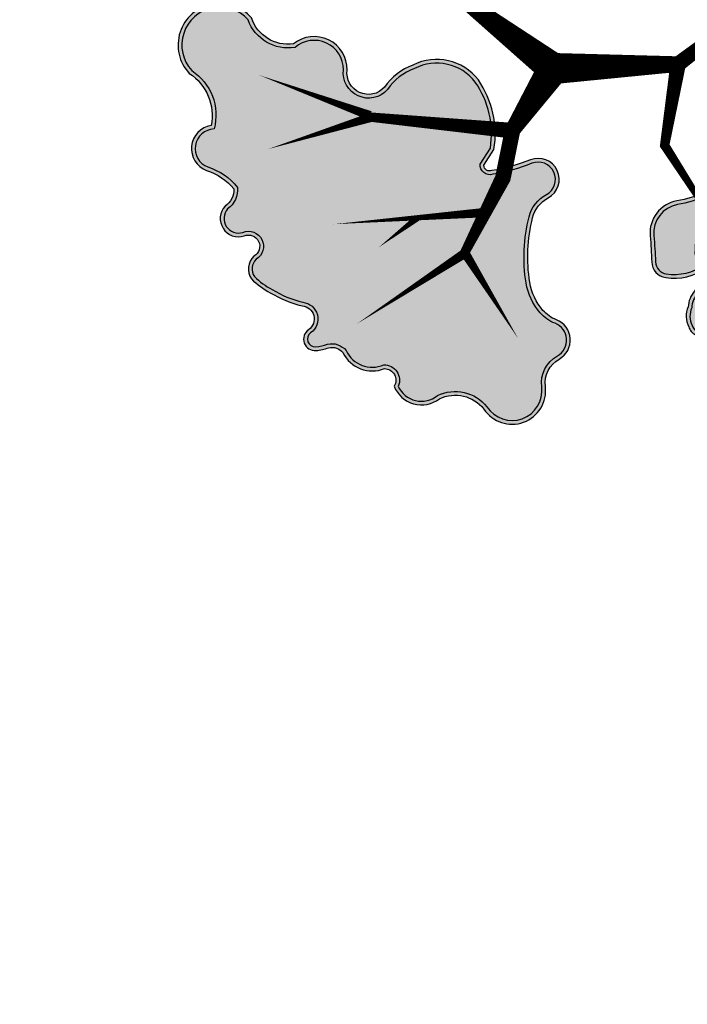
# Model space of a CAD drawing. Header units: metres. Extents: x 32353251 to 32353583, y 5707748 to 5708004.
# Tile 21 of 164: x 32353314 to 32353326, y 5707900 to 5707917. Entities that reach past the tile are written whole.
import ezdxf

# ---------------------------------------------------------------- set-up
doc = ezdxf.new("R2010")
doc.units = ezdxf.units.M
doc.header["$LTSCALE"] = 0.75
doc.layers.get('0').update_dxf_attribs({"linetype": 'CONTINUOUS'})
for name, color, linetype, transparency in [('10414944$0$PF-Krone', 33, 'CONTINUOUS', 0.7), ('10414944$0$PF-Krone_SOL', 70, 'CONTINUOUS', 0.7), ('10414944$0$ST-Baum', 7, 'CONTINUOUS', 0.7)]:
    doc.layers.add(name, color=color, linetype=linetype, transparency=transparency)
doc.layers.add('10414944$0$PF-Stamm', color=7, linetype='CONTINUOUS', true_color=0x5f5144, transparency=0.7)

# ---------------------------------------------------------------- blocks, each defined once
blk = doc.blocks.new('10414944$0$PF-BAUM_12')
at = {"layer": '10414944$0$PF-Krone_SOL', "transparency": 33554457}
h = blk.add_hatch(color=256, dxfattribs=at)
h.dxf.hatch_style = 1
h.set_gradient(color1=(88, 186, 72), color2=(175, 217, 170), tint=1, name='INVSPHERICAL')
edge = h.paths.add_edge_path()
edge.add_arc((-1.275830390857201, 1.399382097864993), 0.5409778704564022, 250.2469540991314, 303.4279495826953)
edge.add_arc((-0.5984433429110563, 0.4187938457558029), 0.6510505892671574, 94.36910483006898, 125.6408546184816, ccw=False)
edge.add_arc((-0.587127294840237, 0.2706846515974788), 0.7995914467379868, 79.90603873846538, 94.36910483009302, ccw=False)
edge.add_arc((-0.4073649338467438, 1.280481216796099), 0.2260808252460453, 259.9060387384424, 345.036763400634)
edge.add_arc((3.355624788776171, 0.2747785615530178), 3.668983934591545, 162.1844054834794, 165.0367634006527, ccw=False)
edge.add_arc((-0.2456361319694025, 1.432098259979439), 0.1136697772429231, 342.1844054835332, 421.4180956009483)
edge.add_arc((-0.3771698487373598, 1.19066696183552), 0.3886064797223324, 61.41809560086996, 105.4179101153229)
edge.add_arc((-0.4936066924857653, 1.612872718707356), 0.04936068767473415, 76.8677145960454, 285.41791011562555, ccw=False)
edge.add_arc((-0.4341673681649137, 1.767018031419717), 0.1165230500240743, 245.5522695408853, 317.881899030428)
edge.add_arc((-0.4413423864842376, 1.854276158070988), 0.1900562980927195, 299.5067279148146, 335.7073154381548)
edge.add_arc((-0.3904004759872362, 1.888891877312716), 0.1663692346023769, 317.3095623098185, 366.5168461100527)
edge.add_arc((-0.3153293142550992, 1.913845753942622), 0.09042715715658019, 356.149970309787, 452.3298293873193)
edge.add_arc((-0.2836797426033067, 2.114347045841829), 0.115674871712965, 186.3954916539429, 252.218544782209, ccw=False)
edge.add_arc((-0.1459217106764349, 2.139917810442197), 0.2556222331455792, 124.29676579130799, 188.6524407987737, ccw=False)
edge.add_arc((-0.3624160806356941, 2.415849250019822), 0.09717537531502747, 318.212910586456, 468.939619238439)
edge.add_arc((-0.4454785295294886, 2.554862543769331), 0.06980565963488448, 219.6884793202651, 317.5680266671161, ccw=False)
edge.add_arc((-0.5986654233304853, 2.082493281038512), 0.439202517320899, 76.91022463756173, 116.5449462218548)
edge.add_arc((-1.495104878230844, 4.557210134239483), 2.19639944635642, 281.76109639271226, 288.5889336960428, ccw=False)
edge.add_arc((-1.011380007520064, 0.8577594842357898), 1.549581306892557, 91.33232178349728, 98.00209096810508)
edge.add_arc((-1.110200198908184, 1.690989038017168), 0.7109395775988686, 99.46380088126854, 131.7621549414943)
edge.add_arc((-1.477296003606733, 2.155428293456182), 0.1251505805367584, 148.2467478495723, 256.0758048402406)
edge.add_arc((-1.523772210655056, 1.967966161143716), 0.06798690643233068, -114.95558517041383, 76.07580484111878, ccw=False)
edge.add_arc((-1.636922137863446, 1.724823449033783), 0.2001945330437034, 65.04441483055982, 122.1083113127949)
edge.add_arc((-1.789896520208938, 1.968606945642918), 0.08761018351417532, 221.6313549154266, 302.10831131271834, ccw=False)
edge.add_arc((-1.960268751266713, 1.817176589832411), 0.1403324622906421, 41.63135491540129, 166.8647619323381)
edge.add_arc((-2.344888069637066, 1.951900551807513), 0.2684363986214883, 321.9494812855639, 337.47522959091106, ccw=False)
edge.add_line((-2.1335031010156, 1.78644815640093), (-2.24070044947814, 1.672145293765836))
edge.add_arc((-2.050168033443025, 1.55746642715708), 0.2223822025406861, 148.9568377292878, 261.8330409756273)
edge.add_arc((-2.014945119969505, 1.023902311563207), 0.3204793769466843, 78.77175414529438, 102.03339601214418, ccw=False)
edge.add_arc((0.8411733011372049, 15.41112581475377), 14.34749978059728, 258.7717541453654, 259.659480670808)
edge.add_arc((-1.756767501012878, 1.172825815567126), 0.1258717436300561, 30.356045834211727, 79.65948067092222, ccw=False)
edge.add_arc((-1.887098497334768, 1.096495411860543), 0.2769098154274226, -0.4934409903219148, 30.356045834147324, ccw=False)
edge.add_arc((-1.360198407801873, 1.091957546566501), 0.2500098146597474, 179.5065590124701, 221.3188039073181)
edge.add_line((-1.547967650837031, 0.9268890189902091), (-1.458662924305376, 0.8902364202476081))
edge = h.paths.add_edge_path()
edge.add_arc((-2.059481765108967, -1.084874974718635), 0.2169261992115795, 117.743017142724, 251.4279173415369, ccw=False)
edge.add_arc((-2.253533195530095, -0.7960594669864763), 0.1343037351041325, 313.8670810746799, 413.8728587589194)
edge.add_arc((-1.138115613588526, 0.5381594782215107), 1.605061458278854, 221.5239991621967, 229.7889853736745, ccw=False)
edge.add_arc((-2.284347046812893, -0.4136953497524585), 0.1251460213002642, 108.7980098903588, 243.7028881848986, ccw=False)
edge.add_arc((-2.265693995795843, -0.1709504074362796), 0.1375594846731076, 244.6114760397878, 299.8242441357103)
edge.add_arc((-2.492195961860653, 0.2241565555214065), 0.5929852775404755, 299.8242441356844, 314.8751988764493)
edge.add_arc((-2.363394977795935, 0.09479323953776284), 0.4104351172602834, 314.8751988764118, 336.5606790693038)
edge.add_arc((-2.060380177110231, -0.1191084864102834), 0.08929884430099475, 34.5470326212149, 142.2333231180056)
edge.add_arc((-2.250865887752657, -0.01744387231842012), 0.1287676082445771, 205.9400492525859, 338.60503773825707, ccw=False)
edge.add_arc((-1.108164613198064, 0.8263883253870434), 1.547287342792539, 211.5442282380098, 215.5748454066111, ccw=False)
edge.add_arc((-2.164689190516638, 0.135857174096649), 0.2878534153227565, 123.29343593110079, 204.4063149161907, ccw=False)
edge.add_arc((-2.467457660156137, 0.6266363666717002), 0.2890336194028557, 300.0552099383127, 335.4000582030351)
edge.add_arc((-2.130212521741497, 0.4722339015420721), 0.0818766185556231, 58.400233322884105, 155.4000582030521, ccw=False)
edge.add_arc((-2.045506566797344, 0.6099227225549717), 0.07978138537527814, 238.4002333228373, 306.4203699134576)
edge.add_arc((-2.216338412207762, 0.8414610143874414), 0.3675199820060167, 306.4203699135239, 341.4929146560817)
edge.add_arc((-1.788351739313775, 0.6981998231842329), 0.0838073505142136, 72.42881272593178, 161.4929146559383, ccw=False)
edge.add_arc((-1.597036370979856, 1.302356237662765), 0.5499169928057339, 252.4288127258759, 281.6379014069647)
edge.add_arc((-1.383265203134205, 0.6006349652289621), 0.1928224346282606, 8.247918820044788, 122.2309709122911, ccw=False)
edge.add_arc((1.431251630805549, 0.4423670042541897), 2.630268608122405, 175.9464692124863, 181.0703957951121)
edge.add_arc((-2.00401799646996, 0.487025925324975), 0.8109027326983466, 332.6061259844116, 353.35791097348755, ccw=False)
edge.add_arc((-1.169561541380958, 0.05459796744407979), 0.1289438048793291, 152.6061259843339, 239.8128226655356)
edge.add_arc((-1.570920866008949, -0.6353615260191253), 0.6692625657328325, 44.463168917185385, 59.81282266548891, ccw=False)
edge.add_arc((-1.241688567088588, -0.3122416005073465), 0.207959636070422, -40.16628795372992, 44.46316891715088, ccw=False)
edge.add_arc((-1.796536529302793, -0.0424845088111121), 0.8201163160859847, 308.5292996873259, 330.4961341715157, ccw=False)
edge.add_arc((-1.213439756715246, -0.8062843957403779), 0.1419798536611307, 120.5815233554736, 237.1739812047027)
edge.add_arc((-1.303262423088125, -1.129719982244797), 0.2045314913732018, -64.49100201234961, 86.39601769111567, ccw=False)
edge.add_arc((-1.343038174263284, -1.111542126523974), 0.2397159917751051, 240.4754072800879, 302.2335774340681, ccw=False)
edge.add_arc((-1.212496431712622, -0.7917876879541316), 0.5839379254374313, 226.3664527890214, 244.7951840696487, ccw=False)
edge.add_arc((-0.7205358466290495, -0.1507537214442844), 1.390051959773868, 222.9429445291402, 229.9249013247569, ccw=False)
edge.add_arc((-1.793739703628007, -1.149493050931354), 0.07597900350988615, 42.91905236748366, 173.4992252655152)
edge.add_arc((-2.057999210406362, -1.113256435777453), 0.1907810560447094, 248.2895516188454, 351.67143994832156, ccw=False)
edge = h.paths.add_edge_path()
edge.add_arc((1.205929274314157, -0.03808187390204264), 0.6648786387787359, 150.7733560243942, 194.5557528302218)
edge.add_arc((0.9110323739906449, -0.09418379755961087), 0.3658840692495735, 197.6598679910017, 276.7526309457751)
edge.add_arc((0.952501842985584, -0.04416556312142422), 0.413367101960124, 270.2151576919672, 305.5241216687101)
edge.add_arc((1.263719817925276, -0.5120154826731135), 0.1493904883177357, -27.722531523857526, 118.39088184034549, ccw=False)
edge.add_arc((1.610601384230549, -0.6627295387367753), 0.2294921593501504, 159.2734788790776, 288.7974055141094)
edge.add_arc((1.626703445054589, -1.144600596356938), 0.2708678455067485, -1.0830160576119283, 77.66915394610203, ccw=False)
edge.add_arc((2.168692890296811, -1.047722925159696), 0.2897181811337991, 200.6131926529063, 382.9337083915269)
edge.add_arc((2.707215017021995, -0.7256574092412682), 0.3428939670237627, 147.8226503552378, 217.5909619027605, ccw=False)
edge.add_arc((2.446820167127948, -0.3829052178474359), 0.16290167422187, 259.4479773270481, 409.1515361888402)
edge.add_arc((2.798913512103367, 0.06172643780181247), 0.4044681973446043, 199.717331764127, 232.6211177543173, ccw=False)
edge.add_arc((2.5485255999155, -0.1163427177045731), 0.1368451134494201, 103.25926930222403, 162.2981442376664, ccw=False)
edge.add_arc((2.458370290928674, 0.1298676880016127), 0.1273804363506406, 297.4751888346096, 447.5020763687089)
edge.add_arc((2.459664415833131, 0.3352758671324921), 0.07826466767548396, 98.81568539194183, 273.1183725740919, ccw=False)
edge.add_arc((2.400049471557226, 0.524655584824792), 0.1217398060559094, 293.0270260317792, 374.9290756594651)
edge.add_arc((2.024496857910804, 0.3265849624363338), 0.543938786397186, 24.94830871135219, 42.11834572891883)
edge.add_arc((1.777536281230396, 0.1571253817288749), 0.8417226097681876, 39.39936629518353, 55.74996385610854)
edge.add_arc((2.28871862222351, 0.9353909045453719), 0.09061071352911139, 104.71311163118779, 245.5829301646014, ccw=False)
edge.add_arc((2.245471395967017, 1.100085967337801), 0.0796678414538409, 284.7131116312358, 435.2868883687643)
edge.add_arc((2.178622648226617, 0.8455110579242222), 0.3428733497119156, 75.2868883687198, 90.15444429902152)
edge.add_arc((2.192026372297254, 1.29077250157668), 0.1033869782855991, 200.5438286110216, 262.03398358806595, ccw=False)
edge.add_arc((1.870840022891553, 1.232273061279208), 0.2254717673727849, 5.655231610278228, 92.28552345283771)
edge.add_arc((1.892300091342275, 1.532989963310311), 0.08133979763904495, 129.4673444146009, 248.01420052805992, ccw=False)
edge.add_arc((1.637745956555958, 1.592450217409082), 0.2028788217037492, 0.9413307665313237, 108.0270818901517)
edge.add_arc((1.551550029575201, 2.041084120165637), 0.2567838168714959, 198.8037610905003, 275.2310876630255, ccw=False)
edge.add_arc((1.081010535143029, 1.905345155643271), 0.2335470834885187, 13.10922937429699, 167.2287665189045)
edge.add_arc((0.667106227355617, 1.999163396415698), 0.1908567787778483, 279.3002843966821, 347.2287665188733, ccw=False)
edge.add_arc((0.7224061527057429, 1.661477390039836), 0.1513272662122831, 99.30028439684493, 228.8091673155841)
edge.add_arc((0.4651874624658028, 1.367563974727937), 0.2392448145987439, 21.174439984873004, 48.80916731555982, ccw=False)
edge.add_arc((0.3242069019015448, 1.312953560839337), 0.3904328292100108, -10.785665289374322, 21.17443998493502, ccw=False)
edge.add_arc((-0.3793027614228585, 1.446972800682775), 1.106594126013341, 325.74486024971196, 349.2143347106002, ccw=False)
edge.add_arc((0.3557932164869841, 0.9463672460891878), 0.217228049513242, 278.26632049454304, 325.74486024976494, ccw=False)
edge.add_arc((0.4080198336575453, 0.5868876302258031), 0.1460255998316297, 98.26632049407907, 271.6730814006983)
edge.add_arc((0.4513693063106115, -0.8972217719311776), 1.338716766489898, 79.76747323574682, 91.6730814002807, ccw=False)
edge.add_arc((0.6891909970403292, 0.3778839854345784), 0.04231861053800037, -16.432465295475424, 90.01007423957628, ccw=False)
edge.add_line((0.7297810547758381, 0.3659126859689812), (0.6256929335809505, 0.2865554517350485))
edge = h.paths.add_edge_path()
edge.add_arc((-1.555223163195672, -2.256860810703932), 0.1724464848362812, 12.61889715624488, 77.74548789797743)
edge.add_arc((-1.497699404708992, -1.992023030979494), 0.0985664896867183, 164.1816184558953, 257.7454878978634, ccw=False)
edge.add_arc((-1.721456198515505, -1.839061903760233), 0.1803346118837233, 315.6357971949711, 396.2246867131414)
edge.add_arc((-1.472164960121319, -1.696410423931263), 0.1099059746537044, 56.01674859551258, 199.1656324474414, ccw=False)
edge.add_arc((-1.356177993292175, -1.537461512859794), 0.08703497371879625, 231.184356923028, 306.6089972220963)
edge.add_arc((-1.496832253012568, -1.247567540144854), 0.4080502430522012, 298.157499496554, 320.4217660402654)
edge.add_arc((-1.11798689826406, -1.560733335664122), 0.08347454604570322, 20.653440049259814, 140.4217660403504, ccw=False)
edge.add_arc((-0.9321149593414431, -1.490670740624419), 0.1151636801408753, 200.653440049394, 324.1571524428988)
edge.add_arc((-0.5981400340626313, -1.731920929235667), 0.2968325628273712, 125.84330849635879, 144.1571524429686, ccw=False)
edge.add_arc((-1.130664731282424, -0.9947323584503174), 0.6125790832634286, 305.8433084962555, 313.7682870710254)
edge.add_arc((-0.6401686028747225, -1.506784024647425), 0.09649309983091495, 35.28302061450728, 133.7682870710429, ccw=False)
edge.add_arc((-0.4572847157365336, -1.411362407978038), 0.1114227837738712, 200.8652948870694, 329.8016618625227)
edge.add_arc((5.964283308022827, -14.91256498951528), 14.85870977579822, 114.5641547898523, 115.1946115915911, ccw=False)
edge.add_arc((-0.1457535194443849, -1.53409145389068), 0.1510899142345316, 81.99943588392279, 116.2838084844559, ccw=False)
edge.add_arc((-0.129520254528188, -1.215296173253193), 0.1692439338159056, 271.623806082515, 322.4572965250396)
edge.add_arc((0.4219089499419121, -2.358237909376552), 1.120399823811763, 101.73913672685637, 111.8636470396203, ccw=False)
edge.add_arc((0.2816683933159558, -1.70446625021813), 0.4517900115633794, 61.04925684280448, 101.19463553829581, ccw=False)
edge.add_arc((0.4292618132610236, -1.46198264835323), 0.1685760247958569, -13.329732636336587, 65.05412811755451, ccw=False)
edge.add_arc((0.7010017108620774, -1.543810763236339), 0.1159577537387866, 158.2536660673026, 207.0243362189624)
edge.add_arc((0.7266853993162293, -1.435719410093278), 0.2061208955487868, 231.262642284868, 284.3776458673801)
edge.add_arc((0.7593609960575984, -1.468039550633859), 0.1683652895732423, 276.3106959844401, 373.1888080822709)
edge.add_arc((1.062288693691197, -1.322645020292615), 0.175404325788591, 121.90959285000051, 217.5827224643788, ccw=False)
edge.add_arc((1.200896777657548, -1.578616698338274), 0.4662936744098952, 12.496320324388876, 119.7416173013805, ccw=False)
edge.add_arc((1.506231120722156, -1.497401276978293), 0.1511990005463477, -66.22516994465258, 7.478724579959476, ccw=False)
edge.add_arc((1.590651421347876, -1.74789974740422), 0.114559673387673, 101.819637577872, 224.4343109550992)
edge.add_arc((1.323807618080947, -2.03664429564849), 0.2788018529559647, -26.98815304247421, 48.416980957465, ccw=False)
edge.add_arc((1.336519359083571, -2.02291467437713), 0.2742964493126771, 258.990857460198, 329.2485978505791, ccw=False)
edge.add_arc((1.66179977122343, -1.475713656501), 0.899565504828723, 229.3858036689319, 245.17635397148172, ccw=False)
edge.add_arc((0.9994391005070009, -2.236995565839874), 0.1097420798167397, 45.60372013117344, 249.2447767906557)
edge.add_arc((0.8450705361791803, -2.446470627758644), 0.1573317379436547, -95.43504692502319, 42.77878194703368, ccw=False)
edge.add_arc((0.8006672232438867, -2.220340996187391), 0.3838892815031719, 232.7999714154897, 274.407434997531, ccw=False)
edge.add_arc((0.4866273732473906, -2.606367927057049), 0.1146907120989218, 44.40200116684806, 165.1103036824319)
edge.add_arc((0.2716337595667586, -2.538690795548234), 0.1109403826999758, 123.3851654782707, 339.8556773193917, ccw=False)
edge.add_arc((0.9022259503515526, -2.367494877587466), 0.6960862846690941, 164.2603500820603, 186.4803302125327, ccw=False)
edge.add_arc((0.1063747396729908, -2.200784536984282), 0.1277932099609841, 9.965197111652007, 176.719202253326)
edge.add_arc((-48.31590581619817, -1.449866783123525), 48.30042117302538, 358.76612727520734, 359.11787380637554, ccw=False)
edge.add_arc((-0.3151971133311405, -2.36688031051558), 0.3136623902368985, 290.4728574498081, 336.89978386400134, ccw=False)
edge.add_arc((-0.2908299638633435, -2.456150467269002), 0.221667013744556, 213.8839286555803, 292.643387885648, ccw=False)
edge.add_arc((-0.5921851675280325, -2.559347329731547), 0.1190918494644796, 350.1440179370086, 508.4433663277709)
edge.add_arc((-0.7458082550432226, -2.355904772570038), 0.1504419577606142, 180.1485714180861, 290.27907681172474, ccw=False)
edge.add_arc((-1.124075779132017, -2.47034283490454), 0.254777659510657, 26.59218980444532, 75.66559330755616)
edge.add_arc((-1.166043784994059, -2.634577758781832), 0.4242899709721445, 75.66559330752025, 104.334406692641)
edge.add_arc((-1.321724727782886, -2.025345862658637), 0.2045184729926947, 251.4046212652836, 284.3344066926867, ccw=False)
at = {"layer": '10414944$0$PF-Krone'}
for points in [[(-1.458662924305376, 0.8902364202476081, 0.236302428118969), (-0.9778122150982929, 0.9478932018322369, -0.1373019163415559), (-0.6480412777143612, 1.067952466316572, -0.0631909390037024), (-0.4469885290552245, 1.057899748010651, 0.3895355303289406), (-0.1889501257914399, 1.222107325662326, -0.0124464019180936), (-0.1374172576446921, 1.397320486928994, 0.3601882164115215), (-0.1912548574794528, 1.53191556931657, 0.1943794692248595), (-0.4804837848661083, 1.565288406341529, -1.286294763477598), (-0.4823919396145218, 1.660942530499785, 0.3265105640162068), (-0.3477347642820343, 1.688870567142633, 0.1592817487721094), (-0.2681144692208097, 1.776087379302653, 0.2180685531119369), (-0.2251062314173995, 1.907774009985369, 0.4461693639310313), (-0.3190053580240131, 2.00419816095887, -0.2953738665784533), (-0.3986347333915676, 2.101461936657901, -0.2884256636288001), (-0.2899595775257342, 2.351095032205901, 0.7723771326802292), (-0.3939564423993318, 2.507763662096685, -0.4550916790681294), (-0.4991959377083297, 2.510283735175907, 0.174684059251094), (-0.7949449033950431, 2.475396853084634, -0.029800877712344), (-1.047409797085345, 2.406921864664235, 0.0291105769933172), (-1.227096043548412, 2.392252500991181, 0.1418686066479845), (-1.583714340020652, 2.221290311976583, 0.5085862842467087), (-1.507411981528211, 2.033955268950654, -1.101217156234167), (-1.552456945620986, 1.906326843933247, 0.2542644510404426), (-1.743329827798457, 1.89439719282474, -0.3663288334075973), (-1.855379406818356, 1.910404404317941, 0.608209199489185), (-2.096929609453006, 1.849067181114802, -0.0678476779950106), (-2.1335031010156, 1.78644815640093, 2.948877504e-07), (-2.24070044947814, 1.672145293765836, 0.5366234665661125), (-2.081759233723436, 1.33733955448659, -0.1018480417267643), (-1.952542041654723, 1.338247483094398, 0.0038734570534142), (-1.734173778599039, 1.296653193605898, -0.2185080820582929), (-1.648152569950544, 1.236437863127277, -0.135425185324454), (-1.61019895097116, 1.094110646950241, 0.1844917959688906), (-1.547967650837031, 0.9268890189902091)], [(-1.449331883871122, 0.914521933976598, 0.2357563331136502), (-0.9925507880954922, 0.9693299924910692, -0.1371087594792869), (-0.650022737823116, 1.093886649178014, -0.0631909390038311), (-0.4424299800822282, 1.08350692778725, 0.3895355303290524), (-0.2140779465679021, 1.228823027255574, -0.0124464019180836), (-0.1621797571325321, 1.40527829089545, 0.3601882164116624), (-0.2036983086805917, 1.509075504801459, 0.1943794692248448), (-0.4735688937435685, 1.540214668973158, -1.313113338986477), (-0.4735688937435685, 1.685530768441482, 0.3457340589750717), (-0.3643422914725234, 1.709423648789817, 0.1727136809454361), (-0.2901245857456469, 1.790680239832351, 0.2305288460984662), (-0.2512488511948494, 1.907265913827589, 0.4756150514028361), (-0.3219321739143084, 1.977923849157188, -0.3044362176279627), (-0.4244230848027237, 2.098042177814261, -0.2845846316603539), (-0.3074946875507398, 2.370592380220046, 0.7260163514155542), (-0.3801521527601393, 2.484769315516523, -0.4020089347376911), (-0.5127773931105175, 2.486660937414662, 0.1708811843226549), (-0.7849081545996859, 2.45133185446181, -0.030277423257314), (-1.044448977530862, 2.380972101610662, 0.0294428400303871), (-1.223145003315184, 2.366542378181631, 0.1402723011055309), (-1.563430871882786, 2.204516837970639, 0.4972462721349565), (-1.501153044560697, 2.059200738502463, -1.101217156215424), (-1.563430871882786, 1.88274547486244, 0.2542644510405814), (-1.729505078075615, 1.872365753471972, -0.3663288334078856), (-1.874820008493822, 1.893125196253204, 0.6141498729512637), (-2.07203312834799, 1.841226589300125, -0.0708190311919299), (-2.113755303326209, 1.769482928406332, 2.948877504e-07), (-2.219780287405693, 1.656430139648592, 0.525075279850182), (-2.08241276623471, 1.363759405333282, -0.098299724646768), (-1.947477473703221, 1.363759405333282, 0.003873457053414), (-1.729505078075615, 1.322240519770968, -0.2185080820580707), (-1.625708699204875, 1.249582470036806, -0.1354251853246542), (-1.584190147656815, 1.093886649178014, 0.177651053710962), (-1.532291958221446, 0.9485705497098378)], [(0.6256929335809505, 0.2865554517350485, 0.1933951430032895), (0.5623908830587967, -0.2051804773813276, 0.3594936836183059), (0.9540541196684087, -0.4575297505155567, 0.1552950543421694), (1.192686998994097, -0.3805930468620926, -0.7407271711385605), (1.3959618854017, -0.5815104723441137, 0.6341537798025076), (1.684548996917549, -0.8799814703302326, -0.3578164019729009), (1.897522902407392, -1.149720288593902, 1.020458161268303), (2.435510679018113, -0.9348296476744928, -0.3141877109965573), (2.416988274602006, -0.5430520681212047, 0.7652739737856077), (2.55336774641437, -0.2596795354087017, -0.1445644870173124), (2.418159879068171, -0.07473305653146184, -0.2634594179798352), (2.517139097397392, 0.01685440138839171, 0.767513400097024), (2.46392193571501, 0.2571270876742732, -0.9514777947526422), (2.447669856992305, 0.4126159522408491, 0.3733976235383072), (2.517680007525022, 0.5560185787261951, 0.0750589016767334), (2.427969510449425, 0.6913852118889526, 0.0714642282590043), (2.251262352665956, 0.8528843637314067, -0.7058787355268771), (2.265705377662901, 1.023030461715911, 0.7713123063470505), (2.265705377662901, 1.17714147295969, 0.0649631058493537), (2.177698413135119, 1.188383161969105, -0.2749303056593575), (2.095214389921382, 1.254491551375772, 0.397090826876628), (1.861848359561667, 1.457565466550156, -0.5689269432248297), (1.840597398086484, 1.595783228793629, 0.5045108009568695), (1.574961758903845, 1.785369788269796, -0.3464145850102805), (1.308471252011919, 1.958315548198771, 0.7962878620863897), (0.8532412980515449, 1.956972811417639, -0.3053894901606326), (0.6979503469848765, 1.810815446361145, 0.634061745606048), (0.6227466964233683, 1.547600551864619, -0.1211670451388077), (0.6882796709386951, 1.453981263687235, -0.1403633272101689), (0.7077423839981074, 1.239889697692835, -0.1027643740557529), (0.5353407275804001, 0.8240941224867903, -0.2101796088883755), (0.387025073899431, 0.7313960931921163, 0.9440570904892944), (0.4122832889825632, 0.4409242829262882, -0.0519947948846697), (0.6891835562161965, 0.4202025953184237, -0.5009948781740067), (0.7297810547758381, 0.3659126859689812)], [(0.6458003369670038, 0.2691786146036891, 0.1909371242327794), (0.5873875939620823, -0.1979556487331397, 0.3601447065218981), (0.9524675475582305, -0.4315228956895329, 0.1572908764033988), (1.178817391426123, -0.3585331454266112, -0.7407515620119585), (1.419770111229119, -0.5921001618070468, 0.643471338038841), (1.682627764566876, -0.853037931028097, -0.3601132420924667), (1.923580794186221, -1.144996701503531, 1.00517388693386), (2.412787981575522, -0.9479245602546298, -0.3257591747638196), (2.405486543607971, -0.5134078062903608, 0.8127912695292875), (2.536915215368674, -0.2798407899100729, -0.1491183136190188), (2.390883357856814, -0.07546930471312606, -0.2723945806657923), (2.507708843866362, 0.04131420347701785, 0.7518353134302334), (2.463899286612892, 0.2310874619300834, -0.9284231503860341), (2.440071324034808, 0.4376929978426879, 0.3586234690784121), (2.493083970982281, 0.5472126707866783, 0.0741969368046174), (2.4082640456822, 0.6743970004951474, 0.0710150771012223), (2.238340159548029, 0.8302132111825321, -0.6982143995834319), (2.259099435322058, 1.04818736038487, 0.7713123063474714), (2.259099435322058, 1.151984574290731, 0.06631508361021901), (2.176062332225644, 1.162364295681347, -0.2867628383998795), (2.069612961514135, 1.248838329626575, 0.4089344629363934), (1.857866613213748, 1.431312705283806, -0.5457838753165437), (1.814057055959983, 1.606487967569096, 0.4897034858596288), (1.580405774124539, 1.759766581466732, -0.3508266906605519), (1.283413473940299, 1.951223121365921, 0.7987006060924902), (0.8786075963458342, 1.951223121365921, -0.305389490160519), (0.7021537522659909, 1.785147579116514, 0.6340617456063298), (0.6398759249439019, 1.567173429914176, -0.1211670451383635), (0.7125333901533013, 1.463376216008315, -0.140363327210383), (0.7332926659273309, 1.235022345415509, -0.1027643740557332), (0.5568388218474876, 0.8094537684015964, -0.2101796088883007), (0.3907646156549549, 0.7056565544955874, 0.9440570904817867), (0.4115238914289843, 0.4669229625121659, -0.0516159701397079), (0.691774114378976, 0.4461635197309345, -0.5326730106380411), (0.7514467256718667, 0.3497238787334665)], [(-2.128572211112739, -1.290504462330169, -0.6599101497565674), (-2.160462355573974, -0.8928856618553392, 0.4663383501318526), (-2.174350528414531, -0.6875809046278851, -0.0360784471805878), (-2.339789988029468, -0.5258898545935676, -0.6675784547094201), (-2.324673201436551, -0.295224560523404, 0.2456826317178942), (-2.19728000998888, -0.2902908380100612, 0.0657667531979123), (-2.073806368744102, -0.1960596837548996, 0.0949041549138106), (-1.986828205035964, -0.0684686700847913, 0.5078024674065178), (-2.130971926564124, -0.06441764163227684, -0.6535406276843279), (-2.366660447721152, -0.07377074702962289, -0.0175886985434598), (-2.426819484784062, 0.01691476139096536, -0.3694791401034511), (-2.322699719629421, 0.3764652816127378, 0.1554554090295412), (-2.20465773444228, 0.5063174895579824, -0.4504662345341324), (-2.087310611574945, 0.541970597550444, 0.3058267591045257), (-1.998139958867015, 0.5457240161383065, 0.1542387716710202), (-1.86782494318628, 0.72480211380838, -0.4094373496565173), (-1.763051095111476, 0.7780969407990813, 0.1281432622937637), (-1.48610388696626, 0.7637444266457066, -0.5428599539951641), (-1.192437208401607, 0.6282966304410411, 0.0223610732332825), (-1.198557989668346, 0.3932313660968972, -0.0907950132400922), (-1.284046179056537, 0.1139256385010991, 0.4000053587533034), (-1.234397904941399, -0.05685942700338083, -0.06707582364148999), (-1.093267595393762, -0.1665761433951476, -0.3870185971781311), (-1.082770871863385, -0.4463772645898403, -0.0961429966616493), (-1.285673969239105, -0.6840530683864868, 0.5576932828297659), (-1.29040559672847, -0.9255929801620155, -0.7734945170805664), (-1.215180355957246, -1.314313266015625, -0.2761885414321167), (-1.461169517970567, -1.320129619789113, -0.0805842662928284), (-1.615438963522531, -1.214423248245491, -0.0304739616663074), (-1.738099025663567, -1.097754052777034, 0.6406349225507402), (-1.869230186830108, -1.140890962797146, -0.4843983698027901)], [(-2.227215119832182, -1.171771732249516, -0.3770349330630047), (-2.141779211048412, -0.9110006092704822, 0.4627582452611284), (-2.158232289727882, -0.6671480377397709, -0.0367926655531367), (-2.323881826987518, -0.504607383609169, -0.6506715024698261), (-2.325133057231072, -0.3233377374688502, 0.2268853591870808), (-2.1843442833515, -0.3128557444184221, 0.0657667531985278), (-2.055454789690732, -0.2144913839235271, 0.102669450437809), (-1.957814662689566, -0.06641701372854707, 0.5607344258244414), (-2.154037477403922, -0.05184492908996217, -0.6723522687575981), (-2.34416146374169, -0.06051485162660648, -0.0176961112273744), (-2.403786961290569, 0.02911284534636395, -0.3669931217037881), (-2.309008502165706, 0.3543383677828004, 0.1548309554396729), (-2.181008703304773, 0.4954901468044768, -0.4504662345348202), (-2.100939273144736, 0.519817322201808, 0.3058267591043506), (-1.982697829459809, 0.5247944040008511, 0.1542387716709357), (-1.843160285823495, 0.7165460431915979, -0.4094373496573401), (-1.770903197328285, 0.7533007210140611, 0.1303299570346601), (-1.476008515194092, 0.7392897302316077, -0.5463726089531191), (-1.218586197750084, 0.6272299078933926, 0.0219199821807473), (-1.22459572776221, 0.3945170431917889, -0.0902379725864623), (-1.307139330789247, 0.1258928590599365, 0.4000053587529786), (-1.247476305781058, -0.07934194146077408, -0.0670758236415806), (-1.111830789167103, -0.1847947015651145, -0.3907620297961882), (-1.104185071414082, -0.4313992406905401, -0.0963887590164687), (-1.30053448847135, -0.6626354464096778, 0.5682633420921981), (-1.298295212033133, -0.9512673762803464, -0.7910607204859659), (-1.227756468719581, -1.291487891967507, -0.2793394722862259), (-1.44918974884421, -1.297020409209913, -0.0813963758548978), (-1.598071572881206, -1.195043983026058, -0.030818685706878), (-1.719784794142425, -1.079253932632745, 0.674461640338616), (-1.887962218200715, -1.140040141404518, -0.7642199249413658)], [(-1.386942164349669, -2.219187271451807, 0.2920727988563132), (-1.518620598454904, -2.088343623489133, -0.4325514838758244), (-1.592533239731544, -1.965154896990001, 0.3668828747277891), (-1.575979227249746, -1.732492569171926, -0.7208837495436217), (-1.41073295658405, -1.605276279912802, 0.3415219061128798), (-1.304274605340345, -1.607326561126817, 0.097452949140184), (-1.182325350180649, -1.507549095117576, -0.5760032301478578), (-1.039877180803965, -1.531290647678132, 0.5979171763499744), (-0.8387602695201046, -1.558106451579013, -0.0800797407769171), (-0.7719564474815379, -1.491302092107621, 0.0345930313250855), (-0.70691708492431, -1.437102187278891, -0.458285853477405), (-0.5614004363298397, -1.4510480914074, 0.6305648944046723), (-0.3609831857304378, -1.467407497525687, -0.0027508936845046), (-0.2126588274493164, -1.398622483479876, -0.1507197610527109), (-0.1247243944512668, -1.384472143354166, 0.2255132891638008), (0.004673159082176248, -1.31842539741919, -0.0442052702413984), (0.1939567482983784, -1.26127229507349, -0.17698111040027), (0.5003607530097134, -1.309133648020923, -0.356004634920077), (0.5932962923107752, -1.500848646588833, 0.2160736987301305), (0.5977049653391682, -1.596498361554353, 0.2359984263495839), (0.7778676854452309, -1.635384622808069, 0.4498275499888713), (0.9232853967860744, -1.429625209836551, -0.443520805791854), (0.9695733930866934, -1.1737472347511, -0.5053844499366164), (1.656143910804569, -1.477721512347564, -0.3331592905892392), (1.567185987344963, -1.635769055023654, 0.5926633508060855), (1.508849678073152, -1.828101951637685, -0.3414268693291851), (1.572248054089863, -2.163166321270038, -0.3165356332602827), (1.284138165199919, -2.292163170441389, -0.069008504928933), (1.076216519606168, -2.158582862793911, 1.230950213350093), (0.9605491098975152, -2.339615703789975, -0.6886555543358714), (0.8301685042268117, -2.603095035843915, -0.1835680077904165), (0.5685679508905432, -2.526120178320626, 0.5814783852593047), (0.3757877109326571, -2.576897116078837, -1.382341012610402), (0.21058719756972, -2.446056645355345, -0.0972578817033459), (0.2322399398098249, -2.178669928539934, 0.8906075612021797), (-0.02120902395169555, -2.193471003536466, -0.0015347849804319), (-0.02668416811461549, -2.489942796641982, -0.2053929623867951), (-0.2054894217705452, -2.660731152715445, -0.357852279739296), (-0.474850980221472, -2.579732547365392, 0.8265324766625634), (-0.6936661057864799, -2.49702167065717, -0.5212910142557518), (-0.8962497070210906, -2.356294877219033, 0.2174566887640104), (-1.060997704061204, -2.223497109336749, 0.1257478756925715), (-1.27108986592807, -2.223497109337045, -0.1446803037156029)], [(-1.365577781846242, -2.198384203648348, 0.2707968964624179), (-1.513099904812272, -2.06292650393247, -0.4325514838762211), (-1.567508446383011, -1.972244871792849, 0.3547366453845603), (-1.555338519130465, -1.728500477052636, -0.649807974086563), (-1.424049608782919, -1.622575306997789, 0.3596155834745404), (-1.292000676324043, -1.630258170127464, 0.0974529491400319), (-1.162278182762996, -1.524120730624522, -0.5760032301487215), (-1.06421532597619, -1.540464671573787, 0.597917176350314), (-0.8176760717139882, -1.573336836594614, -0.0800797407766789), (-0.7567258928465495, -1.512386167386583, 0.0345930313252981), (-0.6889249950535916, -1.455884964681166, -0.4460569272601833), (-0.5843328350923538, -1.463769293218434, 0.599943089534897), (-0.3429985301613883, -1.48769309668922, -0.0026290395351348), (-0.2014746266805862, -1.422108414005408, -0.1555896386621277), (-0.1263578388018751, -1.410524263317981, 0.2187646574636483), (0.0206808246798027, -1.340050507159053, -0.0426197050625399), (0.1991265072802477, -1.28676342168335, -0.1774726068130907), (0.4885873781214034, -1.332346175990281, -0.3543214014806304), (0.5683774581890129, -1.493159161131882, 0.2227057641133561), (0.5772181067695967, -1.613326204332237, 0.2401277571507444), (0.7825593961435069, -1.661025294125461, 0.4563453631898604), (0.9471374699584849, -1.417823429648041, -0.4529994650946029), (0.9829150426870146, -1.196080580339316, -0.5041860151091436), (1.630494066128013, -1.482200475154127, -0.3252825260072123), (1.558938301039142, -1.610954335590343, 0.5878249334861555), (1.490960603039, -1.847003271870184, -0.3414060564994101), (1.549457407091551, -2.150600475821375, -0.3121639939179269), (1.292148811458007, -2.267204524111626, -0.0678541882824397), (1.09376060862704, -2.139363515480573, 1.196239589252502), (0.9451168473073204, -2.361404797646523, -0.6793377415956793), (0.8304648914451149, -2.576977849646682, -0.1839465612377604), (0.5857126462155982, -2.506474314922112, 0.5734848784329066), (0.3510000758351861, -2.56892648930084, -1.514782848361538), (0.2386263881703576, -2.460436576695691, -0.1059454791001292), (0.2588140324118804, -2.1803488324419, 0.9106962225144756), (-0.04720771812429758, -2.19255139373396, -0.0015108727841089), (-0.05257756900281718, -2.484247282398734, -0.2013899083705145), (-0.2150528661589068, -2.636537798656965, -0.3448161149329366), (-0.447731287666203, -2.573042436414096, 0.767088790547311), (-0.7103878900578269, -2.475189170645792, -0.5150631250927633), (-0.8701251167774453, -2.35054867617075, 0.2235782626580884), (-1.05455818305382, -2.198297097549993, 0.1257478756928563), (-1.277529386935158, -2.198297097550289, -0.1252454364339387)]]:
    blk.add_lwpolyline(points, format="xyb", close=True, dxfattribs=at)
at = {"layer": '10414944$0$PF-Stamm'}
for points in [[(0.04563796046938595, -0.1010697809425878, 0.2167480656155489, 0.1083740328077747, 0), (-0.7801243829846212, 0.1666490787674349, 0.1083740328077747, 0.06502441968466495, 0), (-0.4990996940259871, 0.66531309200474, 0.06502441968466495, 0.0433496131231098, 0), (-0.5990764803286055, 1.107644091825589, 0.0433496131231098, 0.0433496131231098, 0), (-0.4752625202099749, 1.405143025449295, 0.06502441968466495, 1.976742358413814e-14, 0), (-0.3708803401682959, 1.868965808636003, 0, 0, 0)], [(0.04563796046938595, -0.1010697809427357, 0.2167480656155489, 0.1083740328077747, 0), (0.4579577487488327, 0.2037355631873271, 0.1083740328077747, 0.1083740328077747, 0), (0.635246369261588, 0.4942200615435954, 0.1083740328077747, 0.06502441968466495, 0), (1.062144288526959, 0.8906492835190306, 0.06502441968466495, 0, 0), (0.9168618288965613, 1.581651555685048, 0, 0, 0)], [(-0.5990764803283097, 1.107644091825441, 0.06502441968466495, 0, 0), (-0.9411170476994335, 1.541027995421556, 0, 0, 0)], [(1.073358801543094, 0.8980643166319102, 0.06502441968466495, 0, 0), (1.93821991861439, 1.100220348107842, 0, 0, 0)], [(0.8405478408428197, 0.6848686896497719, 0.06571975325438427, 0.06502441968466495, 0), (0.8407648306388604, 0.6755265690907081, 0.06502441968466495, 0, 0), (1.84986592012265, 0.3936412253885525, 0, 0, 0)], [(1.291467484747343, 0.5526215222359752, 0.04551709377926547, 1.248468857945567e-14, 0), (1.60954243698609, 0.6515425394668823, 0, 0, 0)], [(-0.7801243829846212, 0.1666490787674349, 0.1083740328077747, 0.06502441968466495, 0), (-1.590640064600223, -0.0880399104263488, 0.06502441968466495, 0, 0), (-1.860806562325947, 0.02902439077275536, 0, 0, 0)], [(0.4765872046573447, 0.1999360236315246, 0.1083740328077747, 0.06502441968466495, 0), (1.349579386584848, -0.2157637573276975, 0.06502441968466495, 0, 0), (2.103155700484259, -0.2532561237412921, 0, 0, 0)], [(0.04563796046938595, -0.1010697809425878, 0.2167480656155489, 0.1083740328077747, 0), (0.4457675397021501, -0.7261262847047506, 0.1083740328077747, 0.1083740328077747, 0), (0.379222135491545, -1.20937656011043, 0.1083740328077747, 0.06502441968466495, 0), (0.5138973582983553, -1.72273095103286, 0.06502441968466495, 2.236840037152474e-14, 0), (1.326701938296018, -1.906524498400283, 0, 0, 0)], [(-1.585548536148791, -0.07450252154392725, 0.06502441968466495, 0.06502441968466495, 0), (-1.849138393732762, -0.4466609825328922, 0.06502441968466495, 0, 0), (-1.978642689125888, -0.7430559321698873, 0, 0, 0)], [(1.355109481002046, -0.2292841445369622, 0.06502441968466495, 0, 0), (1.98458972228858, -0.7586984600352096, 0, 0, 0), (1.998481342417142, -0.7574120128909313, 0, 0, 0)], [(0.379222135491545, -1.22838968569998, 0.1083740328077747, 0.06502441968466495, 0), (-0.2688033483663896, -1.876420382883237, 0.06502441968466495, 0, 0), (-1.498308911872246, -1.692626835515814, 0, 0, 0)], [(0.5085500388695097, -1.712404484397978, 0.06502441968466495, 0, 0), (0.2969964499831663, -2.525726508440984, 0, 0, 0)], [(-0.2592968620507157, -1.885926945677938, 0.06502441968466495, 0, 0), (-0.1056086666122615, -2.359670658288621, 0, 0, 0), (-0.2688033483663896, -2.65120525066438, 0, 0, 0)]]:
    blk.add_lwpolyline(points, format="xyseb", dxfattribs=at)
blk = doc.blocks.new('10414944')
at = {"layer": '10414944$0$ST-Baum', "xscale": 2.5869693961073, "yscale": 2.5869693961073, "zscale": 1.077903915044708, "rotation": 200}
blk.add_blockref('10414944$0$PF-BAUM_12', (32353324.01147399, 5707916.376937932), dxfattribs=at)

msp = doc.modelspace()

# ---------------------------------------------------------------- block references
msp.add_blockref('10414944', (0, 0))

doc.saveas('drawing.dxf')
